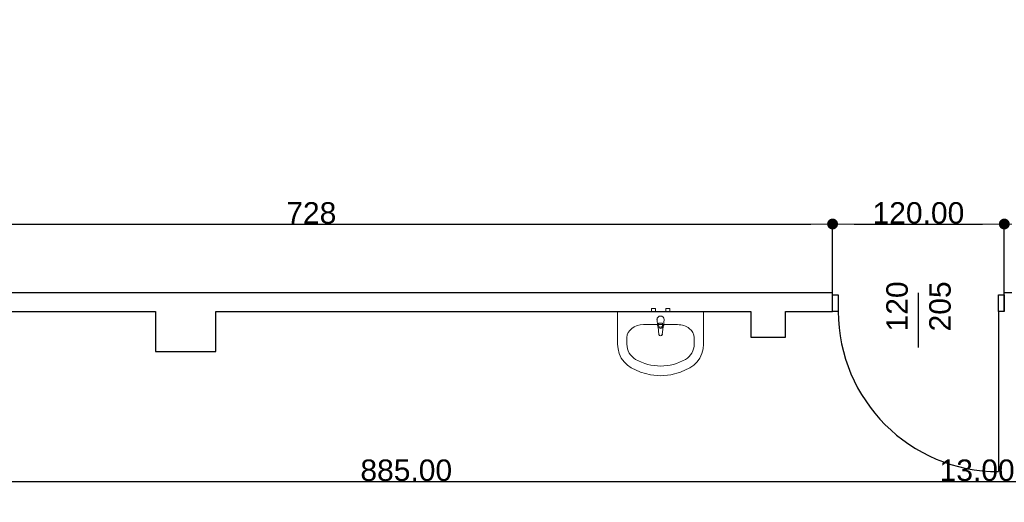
# Model space of a CAD drawing. Header units: millimetres. Extents: x -175445 to -20415, y -559200 to 231527.
# Tile 220 of 256: x -160191 to -153311, y -26533 to -23159. Entities that reach past the tile are written whole.
import ezdxf

# ---------------------------------------------------------------- set-up
doc = ezdxf.new("R2010")
doc.units = ezdxf.units.MM
doc.header["$MEASUREMENT"] = 0
for name, color, linetype in [('Drzwi', 7, 'Continuous'), ('Obiekt', 7, 'Continuous'), ('Słup', 7, 'Continuous'), ('Wymiary', 63, 'Continuous'), ('Ściana', 7, 'Continuous')]:
    doc.layers.add(name, color=color, linetype=linetype)
doc.styles.add('Arial', font='txt')
doc.dimstyles.new('GENERATED_STYLE__1', dxfattribs={"dimtxt": 150, "dimasz": 152, "dimexe": 0.18, "dimexo": 0, "dimgap": 0.09, "dimtad": 1, "dimtih": 1, "dimtoh": 1, "dimlfac": 0.1, "dimzin": 0, "dimdsep": 46, "dimtxsty": 'Arial', "dimblk": 'ARROWHEAD_11', "dimblk1": 'ARROWHEAD_11', "dimblk2": 'ARROWHEAD_11', "dimcen": 0.09, "dimclrd": 114, "dimclre": 114, "dimclrt": 114, "dimazin": 0, "dimtfac": 1, "dimtdec": 4, "dimtmove": 0, "dimatfit": 3, "dimfxl": 1, "dimtolj": 1, "dimtzin": 0, "dimarcsym": 0})

# ---------------------------------------------------------------- blocks, each defined once
blk = doc.blocks.new('ARROWHEAD_11')
at = {"color": 0, "linetype": 'Continuous', "lineweight": 0}
blk.add_line((0, 0), (-1, 0), dxfattribs=at)
at = {"color": 0, "linetype": 'Continuous', "lineweight": 0, "const_width": 0.25, "flags": 128}
blk.add_lwpolyline([(-0.125, 0, 1), (0.125, 0, 1)], format="xyb", close=True, dxfattribs=at)
blk = doc.blocks.new('*D2399')
at = {"layer": 'Defpoints', "color": 0}
for p in [(-161800.7, -25198.1), (-152950.7, -26386), (-152950.7, -30205.4)]:
    blk.add_point(p, dxfattribs=at)
at = {"layer": 'Wymiary', "color": 114, "lineweight": -2}
for p, q in [((-161800.7, -25198.1), (-161800.7, -26386.2)), ((-161648.7, -26386), (-153102.7, -26386)), ((-152950.7, -30205.4), (-152950.7, -26385.9))]:
    blk.add_line(p, q, dxfattribs=at)
at = {"layer": 'Wymiary', "color": 114, "lineweight": -2, "xscale": 152, "yscale": 152, "zscale": 152, "rotation": 180}
blk.add_blockref('ARROWHEAD_11', (-161800.7, -26386), dxfattribs=at)
at = {"layer": 'Wymiary', "color": 114, "lineweight": -2, "xscale": 152, "yscale": 152, "zscale": 152}
blk.add_blockref('ARROWHEAD_11', (-152950.7, -26386), dxfattribs=at)
at = {"layer": 'Wymiary', "color": 114, "lineweight": 13, "insert": (-157489.6, -26309.4), "char_height": 150, "attachment_point": 5, "style": 'Arial'}
blk.add_mtext('\\A1;885.00', dxfattribs=at)
blk = doc.blocks.new('*D2400')
at = {"layer": 'Defpoints', "color": 0}
for p in [(-152820.7, -26386), (-152950.7, -30205.4), (-152820.7, -30205.4)]:
    blk.add_point(p, dxfattribs=at)
at = {"layer": 'Wymiary', "color": 114, "lineweight": -2}
for p, q in [((-153746.4, -26386), (-153254.7, -26386)), ((-153254.7, -26386), (-153102.7, -26386)), ((-152950.7, -30205.4), (-152950.7, -26385.9)), ((-152950.7, -26386), (-152820.7, -26386)), ((-152820.7, -30205.4), (-152820.7, -26385.9)), ((-152668.7, -26386), (-152516.7, -26386))]:
    blk.add_line(p, q, dxfattribs=at)
at = {"layer": 'Wymiary', "color": 114, "lineweight": -2, "xscale": 152, "yscale": 152, "zscale": 152}
blk.add_blockref('ARROWHEAD_11', (-152950.7, -26386), dxfattribs=at)
at = {"layer": 'Wymiary', "color": 114, "lineweight": -2, "xscale": 152, "yscale": 152, "zscale": 152, "rotation": 180}
blk.add_blockref('ARROWHEAD_11', (-152820.7, -26386), dxfattribs=at)
at = {"layer": 'Wymiary', "color": 114, "lineweight": 13, "insert": (-153500.6, -26309.3), "char_height": 150, "attachment_point": 5, "style": 'Arial'}
blk.add_mtext('\\A1;13.00', dxfattribs=at)
blk = doc.blocks.new('*D2955')
at = {"layer": 'Defpoints', "color": 0}
for p in [(-154510.7, -24587.2), (-161795.2, -25068.1), (-154510.7, -25068.1)]:
    blk.add_point(p, dxfattribs=at)
at = {"layer": 'Wymiary', "color": 114, "lineweight": -2}
for p, q in [((-161795.2, -25068.1), (-161795.2, -24587)), ((-161643.2, -24587.2), (-154662.7, -24587.2)), ((-154510.7, -25068.1), (-154510.7, -24587))]:
    blk.add_line(p, q, dxfattribs=at)
at = {"layer": 'Wymiary', "color": 114, "lineweight": -2, "xscale": 152, "yscale": 152, "zscale": 152, "rotation": 180}
blk.add_blockref('ARROWHEAD_11', (-161795.2, -24587.2), dxfattribs=at)
at = {"layer": 'Wymiary', "color": 114, "lineweight": -2, "xscale": 152, "yscale": 152, "zscale": 152}
blk.add_blockref('ARROWHEAD_11', (-154510.7, -24587.2), dxfattribs=at)
at = {"layer": 'Wymiary', "color": 114, "lineweight": 13, "insert": (-158153, -24510.5), "char_height": 150, "attachment_point": 5, "style": 'Arial'}
blk.add_mtext('\\A1;728', dxfattribs=at)
blk = doc.blocks.new('*D2956')
at = {"layer": 'Defpoints', "color": 0}
for p in [(-153310.7, -24587.2), (-154510.7, -25068.1), (-153310.7, -25068.1)]:
    blk.add_point(p, dxfattribs=at)
at = {"layer": 'Wymiary', "color": 114, "lineweight": -2}
for p, q in [((-154510.7, -25068.1), (-154510.7, -24587)), ((-154358.7, -24587.2), (-153462.7, -24587.2)), ((-153310.7, -25068.1), (-153310.7, -24587))]:
    blk.add_line(p, q, dxfattribs=at)
at = {"layer": 'Wymiary', "color": 114, "lineweight": -2, "xscale": 152, "yscale": 152, "zscale": 152, "rotation": 180}
blk.add_blockref('ARROWHEAD_11', (-154510.7, -24587.2), dxfattribs=at)
at = {"layer": 'Wymiary', "color": 114, "lineweight": -2, "xscale": 152, "yscale": 152, "zscale": 152}
blk.add_blockref('ARROWHEAD_11', (-153310.7, -24587.2), dxfattribs=at)
at = {"layer": 'Wymiary', "color": 114, "lineweight": 13, "insert": (-153910.7, -24510.5), "char_height": 150, "attachment_point": 5, "style": 'Arial'}
blk.add_mtext('\\A1;120.00', dxfattribs=at)
blk = doc.blocks.new('*D2957')
at = {"layer": 'Defpoints', "color": 0}
for p in [(-145620.7, -24587.2), (-153310.7, -25068.1), (-145620.7, -25068.1)]:
    blk.add_point(p, dxfattribs=at)
at = {"layer": 'Wymiary', "color": 114, "lineweight": -2}
for p, q in [((-153310.7, -25068.1), (-153310.7, -24587)), ((-153158.7, -24587.2), (-145772.7, -24587.2)), ((-145620.7, -25068.1), (-145620.7, -24587))]:
    blk.add_line(p, q, dxfattribs=at)
at = {"layer": 'Wymiary', "color": 114, "lineweight": -2, "xscale": 152, "yscale": 152, "zscale": 152, "rotation": 180}
blk.add_blockref('ARROWHEAD_11', (-153310.7, -24587.2), dxfattribs=at)
at = {"layer": 'Wymiary', "color": 114, "lineweight": -2, "xscale": 152, "yscale": 152, "zscale": 152}
blk.add_blockref('ARROWHEAD_11', (-145620.7, -24587.2), dxfattribs=at)
at = {"layer": 'Wymiary', "color": 114, "lineweight": 13, "insert": (-149465.7, -24510.5), "char_height": 150, "attachment_point": 5, "style": 'Arial'}
blk.add_mtext('\\A1;769.00', dxfattribs=at)
blk = doc.blocks.new('*D3104')
at = {"layer": 'Defpoints', "color": 0}
for p in [(-171146.4, -21885.2), (-73250.7, -36498.1), (-73250.7, -44436.1)]:
    blk.add_point(p, dxfattribs=at)
at = {"layer": 'Wymiary', "color": 114, "lineweight": -2}
for p, q in [((-171146.4, -21885.2), (-171146.4, -44436.3)), ((-73250.7, -36498.1), (-73250.7, -44436.3)), ((-170994.4, -44436.1), (-73402.7, -44436.1))]:
    blk.add_line(p, q, dxfattribs=at)
at = {"layer": 'Wymiary', "color": 114, "lineweight": -2, "xscale": 152, "yscale": 152, "zscale": 152, "rotation": 180}
blk.add_blockref('ARROWHEAD_11', (-171146.4, -44436.1), dxfattribs=at)
at = {"layer": 'Wymiary', "color": 114, "lineweight": -2, "xscale": 152, "yscale": 152, "zscale": 152}
blk.add_blockref('ARROWHEAD_11', (-73250.7, -44436.1), dxfattribs=at)
at = {"layer": 'Wymiary', "color": 114, "lineweight": 13, "insert": (-122198.5, -44359.4), "char_height": 150, "attachment_point": 5, "style": 'Arial'}
blk.add_mtext('\\A1;9790', dxfattribs=at)

msp = doc.modelspace()

# ---------------------------------------------------------------- linework, layer by layer
at = {"layer": 'Drzwi'}
for p, q in [((-154510.722, -25083.06), (-154470.722, -25083.06)), ((-154510.722, -25198.06), (-154510.722, -25083.06)), ((-154510.722, -25198.06), (-154510.722, -25083.06)), ((-154470.722, -25083.06), (-154470.722, -25198.06)), ((-153350.722, -25198.06), (-153350.722, -25083.06)), ((-153350.722, -25083.06), (-153310.722, -25083.06)), ((-153310.722, -25083.06), (-153310.722, -25198.06)), ((-153310.722, -25198.06), (-153310.722, -25083.06)), ((-154470.722, -25198.06), (-154510.722, -25198.06)), ((-153310.722, -25198.06), (-153350.722, -25198.06)), ((-153350.722, -25198.06), (-153350.722, -26318.06))]:
    msp.add_line(p, q, dxfattribs=at)
msp.add_arc((-153350.722, -25198.06), 1120, 180, 270, dxfattribs=at)
at = {"layer": 'Obiekt'}
msp.add_line((-153910.722, -25449.439), (-153910.722, -25068.06), dxfattribs=at)
at = {"layer": 'Obiekt', "color": 8, "lineweight": 5}
for p, q in [((-155748.978, -25178.06), (-155775.978, -25178.06)), ((-155775.978, -25178.06), (-155775.978, -25198.06)), ((-155748.978, -25198.06), (-155748.978, -25178.06)), ((-155648.978, -25178.06), (-155675.978, -25178.06)), ((-155675.978, -25178.06), (-155675.978, -25198.06)), ((-155648.978, -25198.06), (-155648.978, -25178.06)), ((-156012.478, -25198.06), (-156012.478, -25427.151)), ((-155412.478, -25198.06), (-156012.478, -25198.06)), ((-155775.978, -25198.06), (-155748.978, -25198.06)), ((-155675.978, -25198.06), (-155648.978, -25198.06)), ((-155412.478, -25427.151), (-155412.478, -25198.06)), ((-155593.652, -25290.379), (-155831.304, -25290.379)), ((-155737.478, -25255.379), (-155733.478, -25297.331)), ((-155730.208, -25306.845), (-155723.578, -25359.779)), ((-155726.078, -25295.16), (-155726.078, -25280.289)), ((-155726.078, -25280.289), (-155698.878, -25280.289)), ((-155701.378, -25359.779), (-155694.748, -25306.845)), ((-155698.878, -25280.289), (-155698.878, -25295.16)), ((-155691.478, -25297.331), (-155687.478, -25255.379)), ((-155947.261, -25381.333), (-155947.261, -25427.151)), ((-155477.696, -25381.333), (-155477.696, -25427.151)), ((-156012.478, -25427.151), (-156009.583, -25460.873)), ((-155415.373, -25460.873), (-155412.478, -25427.151)), ((-156009.583, -25460.873), (-156000.991, -25493.518)), ((-156000.991, -25493.518), (-155986.977, -25524.041)), ((-155986.977, -25524.041), (-155967.987, -25551.467)), ((-155456.969, -25551.467), (-155437.98, -25524.041)), ((-155437.98, -25524.041), (-155423.965, -25493.518)), ((-155423.965, -25493.518), (-155415.373, -25460.873)), ((-155967.987, -25551.467), (-155944.63, -25574.921)), ((-155944.63, -25574.921), (-155917.652, -25593.651)), ((-155507.304, -25593.651), (-155480.326, -25574.921)), ((-155480.326, -25574.921), (-155456.969, -25551.467)), ((-155917.652, -25593.651), (-155852.46, -25623.593)), ((-155852.46, -25623.593), (-155783.44, -25641.891)), ((-155783.44, -25641.891), (-155712.478, -25648.047)), ((-155712.478, -25648.047), (-155641.517, -25641.891)), ((-155641.517, -25641.891), (-155572.496, -25623.593)), ((-155572.496, -25623.593), (-155507.304, -25593.651))]:
    msp.add_line(p, q, dxfattribs=at)
for centre, radius, start, end in [((-155712.478, -25255.379), 25, 0, 180), ((-155712.478, -25295.432), 21.086, 185.1696072, 212.7710254), ((-155712.478, -25295.432), 21.086, 212.7710254, 327.2289746), ((-155712.478, -25295.16), 13.6, 180, 0), ((-155712.478, -25295.432), 21.086, 327.2289746, 354.8303928), ((-155712.478, -25358.388), 11.187, 187.1389248, 352.8610752)]:
    msp.add_arc(centre, radius, start, end, dxfattribs=at)
for centre, major_axis, ratio, start_param, end_param in [((-155831.174, -25381.333), (116.066, 0), 0.78364566, 1.57079633, 3.14159265), ((-155593.782, -25381.333), (116.066, 0), 0.78364566, 0, 1.57079633), ((-155831.33, -25427.151), (0, 121.2), 0.95652174, 1.57079633, 2.64461782), ((-155593.626, -25427.151), (0, 121.2), 0.95652174, 3.63856748, 4.71238898), ((-155712.478, -25198.06), (0, 381.818), 0.95652174, 2.64461781, 3.63856749)]:
    msp.add_ellipse(centre, major_axis=major_axis, ratio=ratio, start_param=start_param, end_param=end_param, dxfattribs=at)
for p in [(-155737.478, -25255.379), (-155730.208, -25306.845), (-155691.478, -25297.331), (-155701.378, -25359.779)]:
    msp.add_point(p, dxfattribs=at)
at = {"layer": 'Słup'}
for p, q in [((-159240.722, -25198.06), (-159240.722, -25478.061)), ((-158820.722, -25478.061), (-158820.722, -25198.06)), ((-155080.722, -25198.06), (-155080.722, -25378.061)), ((-154840.722, -25378.061), (-154840.722, -25198.06)), ((-155080.722, -25378.061), (-154840.722, -25378.061)), ((-159240.722, -25478.061), (-158820.722, -25478.061))]:
    msp.add_line(p, q, dxfattribs=at)
at = {"layer": 'Ściana'}
for p, q in [((-154510.722, -25083.06), (-154510.722, -25068.06)), ((-154510.722, -25198.06), (-154510.722, -25083.06)), ((-153310.722, -25083.06), (-153310.722, -25068.06)), ((-153310.722, -25198.06), (-153310.722, -25083.06))]:
    msp.add_line(p, q, dxfattribs=at)
at = {"layer": 'Ściana', "flags": 128}
for points in [[(-154510.722, -25068.06), (-161795.248, -25068.06)], [(-145620.722, -25068.06), (-153310.722, -25068.06)], [(-161800.722, -25198.06), (-159240.722, -25198.06)], [(-158820.722, -25198.06), (-155080.722, -25198.06)], [(-154840.722, -25198.06), (-154510.722, -25198.06)]]:
    msp.add_lwpolyline(points, dxfattribs=at)

# ---------------------------------------------------------------- texts
at = {"layer": 'Obiekt', "char_height": 150, "attachment_point": 7, "rotation": 90, "style": 'Arial'}
for s, insert in [('\\A1;{\\fArial|b0|i0|c238|p38;120}', (-153983.254, -25337.887)), ('\\A1;{\\fArial|b0|i0|c238|p38;205}', (-153683.254, -25337.887))]:
    msp.add_mtext(s, dxfattribs=dict(at, insert=insert))

# ---------------------------------------------------------------- dimensions: what is measured, and where the dimension line sits
at = {"layer": 'Wymiary', "color": 114, "lineweight": 13}
for base, p1, p2, text, picture, middle in [((-73250.715, -44436.085), (-171146.377, -21885.197), (-73250.715, -36498.101), '9790', '*D3104', (-122198.546, -44436.085)), ((-154510.722, -24587.223), (-161795.248, -25068.06), (-154510.722, -25068.06), '728', '*D2955', (-158152.985, -24587.223))]:
    dim = msp.add_linear_dim(base=base, p1=p1, p2=p2, text=text, dimstyle='GENERATED_STYLE__1', dxfattribs=at)
    dim.commit()
    dim.dimension.update_dxf_attribs({"geometry": picture, "text_midpoint": middle, "dimtype": 160})
for base, p1, p2, picture, middle in [((-153310.722, -24587.223), (-154510.722, -25068.06), (-153310.722, -25068.06), '*D2956', (-153910.722, -24587.223)), ((-145620.722, -24587.223), (-153310.722, -25068.06), (-145620.722, -25068.06), '*D2957', (-149465.722, -24587.223)), ((-152950.722, -26386.039), (-161800.722, -25198.06), (-152950.722, -30205.431), '*D2399', (-157489.551, -26386.039)), ((-152820.722, -26386.039), (-152950.722, -30205.431), (-152820.722, -30205.431), '*D2400', (-153500.583, -26386.039))]:
    dim = msp.add_linear_dim(base=base, p1=p1, p2=p2, dimstyle='GENERATED_STYLE__1', dxfattribs=at)
    dim.commit()
    dim.dimension.update_dxf_attribs({"geometry": picture, "text_midpoint": middle, "dimtype": 160})

doc.saveas('drawing.dxf')
